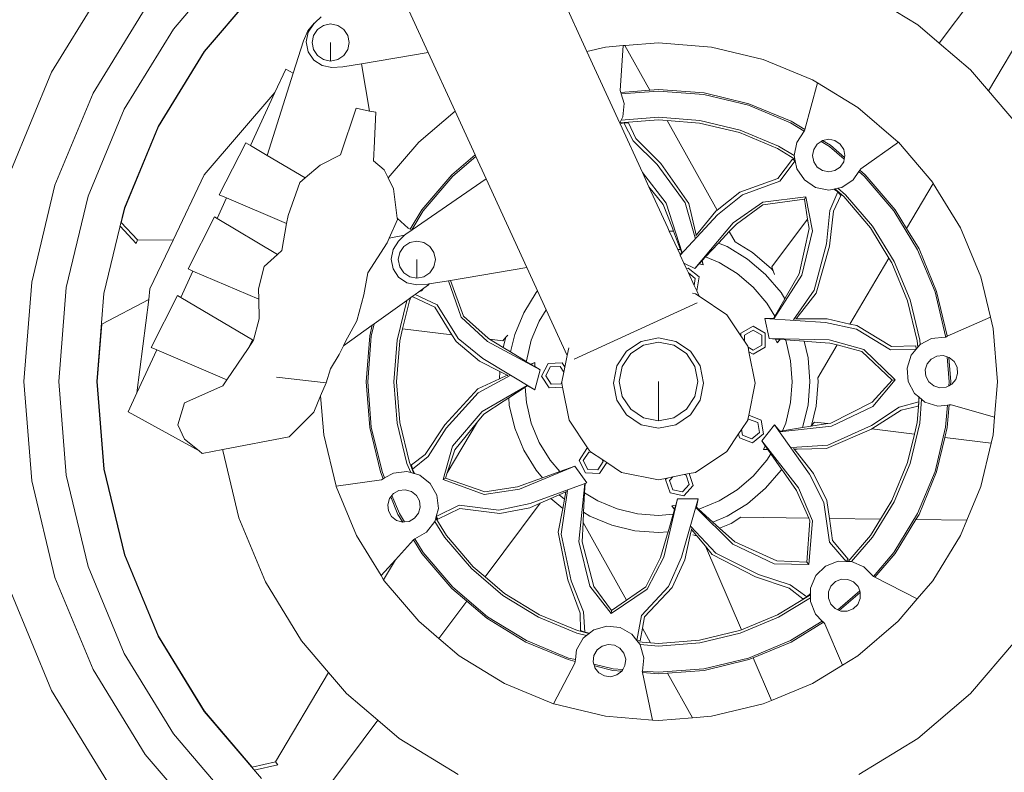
# Model space of a CAD drawing. Header units: inches. Extents: x 1987 to 3775, y 142 to 1299.
# Tile 8 of 50: x 2568 to 2581, y 358 to 368. Entities that reach past the tile are written whole.
import ezdxf

# ---------------------------------------------------------------- set-up
doc = ezdxf.new("R2010")
doc.units = ezdxf.units.IN
doc.header["$MEASUREMENT"] = 0
doc.layers.add('CAR', color=173, linetype='Continuous', lineweight=13)

# ---------------------------------------------------------------- blocks, each defined once
blk = doc.blocks.new('r')
at = {"layer": 'CAR'}
for p, q in [((50.343, 17.008), (49.55, 16.079)), ((52.346, 16.89), (52.857, 15.775)), ((47.968, 15.518), (48.693, 16.702)), ((49.949, 15.789), (50.692, 16.66)), ((49.953, 15.786), (50.695, 16.656)), ((60.082, 16.683), (59.492, 15.895)), ((54.564, 16.56), (54.918, 15.787)), ((59.215, 16.132), (58.449, 16.602)), ((60.132, 15.275), (60.825, 16.441)), ((49.182, 16.347), (48.506, 15.244)), ((51.389, 16.163), (51.466, 16.238)), ((51.296, 16.054), (51.376, 16.156)), ((51.3, 16.039), (51.372, 16.147)), ((51.372, 16.147), (51.389, 16.163)), ((51.376, 16.156), (51.389, 16.163)), ((51.42, 16.074), (51.498, 16.126)), ((51.498, 16.126), (51.591, 16.145)), ((51.591, 16.145), (51.683, 16.126)), ((51.683, 16.126), (51.761, 16.074)), ((59.492, 15.895), (59.215, 16.132)), ((49.55, 16.079), (48.911, 15.037)), ((51.238, 15.925), (51.296, 16.054)), ((51.275, 15.912), (51.3, 16.039)), ((51.35, 15.904), (51.368, 15.996)), ((51.368, 15.996), (51.42, 16.074)), ((51.761, 16.074), (51.813, 15.996)), ((51.813, 15.996), (51.831, 15.904)), ((51.105, 15.504), (51.238, 15.925)), ((51.3, 15.784), (51.275, 15.912)), ((51.368, 15.812), (51.35, 15.904)), ((51.591, 15.904), (51.591, 15.663)), ((51.831, 15.904), (51.813, 15.812)), ((55.16, 15.845), (55.39, 15.863)), ((55.351, 15.279), (55.39, 15.863)), ((55.39, 15.863), (55.412, 15.865)), ((55.412, 15.865), (55.848, 15.899)), ((55.737, 15.286), (55.412, 15.865)), ((55.848, 15.899), (56.537, 15.845)), ((59.898, 15.548), (59.492, 15.895)), ((49.35, 14.813), (49.949, 15.789)), ((49.355, 14.811), (49.953, 15.786)), ((51.372, 15.676), (51.3, 15.784)), ((51.42, 15.734), (51.368, 15.812)), ((51.498, 15.681), (51.42, 15.734)), ((51.761, 15.734), (51.683, 15.681)), ((51.813, 15.812), (51.761, 15.734)), ((52.857, 15.775), (51.991, 15.627)), ((52.857, 15.775), (53.207, 15.013)), ((54.918, 15.787), (55.16, 15.845)), ((54.918, 15.787), (55.345, 14.857)), ((56.537, 15.845), (57.208, 15.684)), ((51.48, 15.604), (51.372, 15.676)), ((51.607, 15.579), (51.48, 15.604)), ((51.591, 15.663), (51.498, 15.681)), ((51.683, 15.681), (51.591, 15.663)), ((51.991, 15.627), (51.749, 15.586)), ((51.991, 15.627), (52.095, 15.014)), ((57.208, 15.684), (57.846, 15.42)), ((47.436, 14.235), (47.968, 15.518)), ((50.767, 14.435), (51.105, 15.504)), ((51.008, 15.557), (50.868, 15.253)), ((51.008, 15.557), (51.105, 15.504)), ((51.749, 15.586), (51.607, 15.579)), ((60.132, 15.275), (59.898, 15.548)), ((57.747, 14.773), (57.913, 15.379)), ((57.846, 15.42), (57.913, 15.379)), ((57.913, 15.379), (58.435, 15.059)), ((48.506, 15.244), (48.011, 14.049)), ((49.95, 14.184), (50.868, 15.253)), ((50.868, 15.253), (50.551, 14.564)), ((55.351, 15.279), (55.358, 15.256)), ((55.737, 15.286), (55.358, 15.256)), ((55.358, 15.256), (55.365, 15.235)), ((55.365, 15.235), (55.848, 15.273)), ((55.365, 15.235), (55.403, 15.112)), ((55.848, 15.295), (55.737, 15.286)), ((56.442, 15.248), (55.848, 15.295)), ((55.848, 15.273), (56.439, 15.227)), ((56.439, 15.227), (57.015, 15.089)), ((57.021, 15.109), (56.442, 15.248)), ((60.482, 14.865), (60.132, 15.275)), ((55.387, 14.938), (55.403, 15.112)), ((57.015, 15.089), (57.562, 14.862)), ((57.572, 14.881), (57.021, 15.109)), ((48.911, 15.037), (48.444, 13.908)), ((51.921, 15.05), (51.72, 14.446)), ((52.095, 15.014), (51.921, 15.05)), ((52.095, 15.014), (52.177, 14.997)), ((52.177, 14.997), (52.16, 14.628)), ((52.736, 14.61), (53.207, 15.013)), ((53.207, 15.013), (53.468, 14.443)), ((58.435, 15.059), (58.96, 14.61)), ((55.345, 14.857), (55.346, 14.859)), ((55.345, 14.857), (55.349, 14.847)), ((55.346, 14.859), (55.848, 14.899)), ((55.346, 14.859), (55.364, 14.895)), ((55.399, 14.86), (55.349, 14.847)), ((55.349, 14.847), (55.64, 14.213)), ((55.364, 14.895), (55.387, 14.938)), ((55.848, 14.933), (55.364, 14.895)), ((55.457, 14.862), (55.399, 14.86)), ((55.521, 14.625), (55.399, 14.86)), ((55.555, 14.657), (55.457, 14.862)), ((56.385, 14.891), (55.848, 14.933)), ((55.848, 14.899), (55.959, 14.89)), ((56.61, 13.727), (55.959, 14.89)), ((55.959, 14.89), (56.38, 14.857)), ((56.38, 14.857), (56.899, 14.733)), ((56.91, 14.765), (56.385, 14.891)), ((57.562, 14.862), (57.741, 14.752)), ((57.747, 14.773), (57.572, 14.881)), ((48.912, 13.756), (49.35, 14.813)), ((48.917, 13.754), (49.355, 14.811)), ((56.899, 14.733), (57.392, 14.528)), ((57.408, 14.559), (56.91, 14.765)), ((57.741, 14.752), (57.644, 14.607)), ((57.742, 14.753), (57.741, 14.752)), ((57.742, 14.753), (57.747, 14.773)), ((50.145, 13.926), (50.489, 14.601)), ((50.489, 14.601), (50.551, 14.564)), ((52.16, 14.619), (52.149, 14.366)), ((52.16, 14.628), (52.162, 14.618)), ((52.16, 14.619), (52.162, 14.618)), ((52.339, 14.146), (52.736, 14.61)), ((55.83, 14.32), (55.521, 14.625)), ((55.877, 14.33), (55.555, 14.657)), ((57.644, 14.607), (57.61, 14.435)), ((57.91, 14.585), (57.864, 14.516)), ((57.96, 14.618), (57.91, 14.585)), ((57.978, 14.63), (57.96, 14.618)), ((57.96, 14.618), (58.067, 14.552)), ((57.98, 14.631), (57.978, 14.63)), ((57.98, 14.631), (58.059, 14.647)), ((58.08, 14.57), (57.98, 14.631)), ((58.14, 14.63), (58.059, 14.647)), ((58.208, 14.585), (58.14, 14.63)), ((58.254, 14.516), (58.208, 14.585)), ((58.474, 14.264), (58.963, 14.608)), ((58.96, 14.61), (58.963, 14.608)), ((58.963, 14.608), (59.409, 14.085)), ((50.551, 14.564), (50.767, 14.435)), ((57.392, 14.528), (57.619, 14.389)), ((57.61, 14.434), (57.408, 14.559)), ((57.864, 14.516), (57.848, 14.435)), ((58.067, 14.552), (58.261, 14.387)), ((58.265, 14.411), (58.08, 14.57)), ((58.27, 14.435), (58.254, 14.516)), ((50.767, 14.435), (51.258, 14.144)), ((51.72, 14.446), (51.457, 14.309)), ((52.287, 14.251), (52.149, 14.366)), ((53.468, 14.443), (53.164, 14.183)), ((53.179, 14.168), (53.478, 14.423)), ((53.468, 14.443), (53.478, 14.423)), ((53.478, 14.423), (53.611, 14.131)), ((56.243, 13.813), (55.877, 14.33)), ((57.589, 14.388), (57.397, 14.136)), ((57.624, 14.366), (57.424, 14.102)), ((57.624, 14.366), (57.589, 14.388)), ((57.61, 14.435), (57.61, 14.434)), ((57.61, 14.434), (57.619, 14.389)), ((57.619, 14.389), (57.624, 14.366)), ((57.624, 14.366), (57.644, 14.264)), ((57.848, 14.435), (57.864, 14.355)), ((57.864, 14.355), (57.91, 14.286)), ((58.208, 14.286), (58.254, 14.355)), ((58.254, 14.355), (58.261, 14.387)), ((58.261, 14.387), (58.265, 14.411)), ((58.27, 14.435), (58.265, 14.411)), ((51.457, 14.309), (51.258, 14.144)), ((52.339, 14.146), (52.287, 14.251)), ((55.64, 14.213), (55.946, 13.816)), ((55.64, 14.213), (55.724, 14.03)), ((56.195, 13.819), (55.83, 14.32)), ((57.644, 14.264), (57.742, 14.118)), ((57.91, 14.286), (57.978, 14.24)), ((57.978, 14.24), (58.059, 14.224)), ((58.059, 14.224), (58.14, 14.24)), ((58.14, 14.24), (58.208, 14.286)), ((58.449, 14.226), (58.377, 14.118)), ((58.461, 14.244), (58.449, 14.226)), ((58.449, 14.226), (58.518, 14.168)), ((58.474, 14.264), (58.461, 14.244)), ((58.533, 14.183), (58.461, 14.244)), ((49.95, 14.184), (49.546, 13.334)), ((51.189, 14.086), (51.038, 13.658)), ((51.258, 14.144), (51.189, 14.086)), ((52.408, 14.005), (52.339, 14.146)), ((52.649, 13.47), (53.611, 14.131)), ((53.164, 14.183), (52.777, 13.73)), ((52.794, 13.717), (53.179, 14.168)), ((53.611, 14.131), (54.139, 12.981)), ((57.397, 14.136), (56.904, 13.958)), ((57.424, 14.102), (56.937, 13.926)), ((57.742, 14.118), (57.887, 14.021)), ((58.231, 14.021), (58.377, 14.118)), ((58.518, 14.168), (58.902, 13.717)), ((58.92, 13.73), (58.533, 14.183)), ((59.068, 13.487), (59.417, 14.073)), ((59.409, 14.085), (59.417, 14.073)), ((59.417, 14.073), (59.77, 13.496)), ((48.011, 14.049), (47.709, 12.791)), ((52.455, 13.623), (52.408, 14.005)), ((55.724, 14.03), (55.908, 13.801)), ((55.724, 14.03), (55.97, 13.495)), ((56.904, 13.958), (56.61, 13.727)), ((57.887, 14.021), (58.059, 13.986)), ((58.059, 13.986), (58.127, 14)), ((58.073, 13.72), (58.179, 13.962)), ((58.127, 14), (58.137, 14.002)), ((58.179, 13.962), (58.127, 14)), ((58.137, 14.002), (58.179, 14.01)), ((58.137, 14.002), (58.253, 13.903)), ((58.179, 14.01), (58.231, 14.021)), ((58.277, 13.927), (58.179, 14.01)), ((58.216, 13.918), (58.179, 13.962)), ((48.444, 13.908), (48.158, 12.72)), ((50.239, 13.885), (50.116, 13.618)), ((50.145, 13.926), (50.239, 13.885)), ((50.239, 13.885), (51.018, 13.551)), ((55.946, 13.816), (56.156, 13.173)), ((56.326, 13.365), (56.195, 13.819)), ((56.329, 13.44), (56.243, 13.813)), ((56.937, 13.926), (56.615, 13.665)), ((56.82, 13.562), (57.201, 13.831)), ((57.201, 13.831), (57.763, 13.9)), ((57.205, 13.796), (57.742, 13.87)), ((57.742, 13.87), (57.763, 13.9)), ((57.742, 13.87), (57.783, 13.611)), ((57.763, 13.9), (57.849, 13.459)), ((58.119, 13.714), (58.216, 13.918)), ((58.253, 13.903), (58.599, 13.497)), ((58.627, 13.517), (58.277, 13.927)), ((48.645, 12.643), (48.912, 13.756)), ((48.872, 13.566), (48.917, 13.754)), ((52.777, 13.73), (52.624, 13.48)), ((52.644, 13.472), (52.794, 13.717)), ((55.908, 13.801), (56.028, 13.49)), ((56.593, 13.714), (56.362, 13.432)), ((56.61, 13.727), (56.593, 13.714)), ((56.859, 13.545), (57.205, 13.796)), ((58.03, 13.287), (58.073, 13.72)), ((58.067, 13.257), (58.119, 13.714)), ((58.902, 13.717), (59.212, 13.212)), ((59.068, 13.487), (58.92, 13.73)), ((49.084, 13.34), (48.872, 13.566)), ((49.739, 12.963), (50.082, 13.638)), ((50.082, 13.638), (50.116, 13.618)), ((50.116, 13.618), (50.9, 13.152)), ((51.038, 13.658), (51.018, 13.551)), ((52.351, 13.361), (52.457, 13.606)), ((52.596, 13.491), (52.455, 13.623)), ((52.457, 13.606), (52.455, 13.623)), ((56.615, 13.665), (56.131, 13.143)), ((56.319, 12.968), (56.82, 13.562)), ((57.783, 13.611), (57.319, 12.991)), ((57.783, 13.611), (57.803, 13.486)), ((49.066, 13.292), (48.857, 13.519)), ((51.018, 13.551), (50.956, 13.203)), ((52.568, 13.415), (52.649, 13.47)), ((52.596, 13.491), (52.624, 13.48)), ((52.624, 13.48), (52.644, 13.472)), ((52.644, 13.472), (52.649, 13.47)), ((55.97, 13.495), (55.988, 13.455)), ((56.043, 13.451), (55.988, 13.455)), ((55.988, 13.455), (56.098, 13.215)), ((56.028, 13.49), (56.043, 13.451)), ((56.043, 13.451), (56.136, 13.21)), ((56.338, 13.403), (56.329, 13.44)), ((56.362, 13.432), (56.338, 13.403)), ((56.68, 13.353), (56.767, 13.447)), ((56.767, 13.447), (56.859, 13.545)), ((56.842, 13.314), (56.767, 13.447)), ((57.803, 13.486), (57.676, 12.9)), ((57.849, 13.459), (57.711, 12.88)), ((58.599, 13.497), (58.841, 13.104)), ((58.909, 13.057), (58.627, 13.517)), ((59.231, 13.222), (59.068, 13.487)), ((59.77, 13.496), (60.034, 12.858)), ((49.084, 13.34), (49.066, 13.292)), ((49.546, 13.334), (49.084, 13.34)), ((49.546, 13.334), (49.245, 12.702)), ((52.076, 12.91), (52.325, 13.302)), ((52.325, 13.302), (52.351, 13.361)), ((52.351, 13.361), (52.552, 13.4)), ((52.402, 13.216), (52.474, 13.324)), ((52.474, 13.324), (52.552, 13.4)), ((52.54, 13.254), (52.618, 13.306)), ((52.552, 13.4), (52.568, 13.415)), ((52.618, 13.306), (52.71, 13.324)), ((52.71, 13.324), (52.802, 13.306)), ((52.802, 13.306), (52.88, 13.254)), ((56.338, 13.403), (56.331, 13.394)), ((56.46, 13.119), (56.629, 13.299)), ((56.629, 13.299), (56.68, 13.353)), ((56.742, 13.252), (56.629, 13.299)), ((56.842, 13.314), (56.84, 13.315)), ((57.067, 13.176), (56.842, 13.314)), ((50.956, 13.203), (50.9, 13.152)), ((52.376, 13.089), (52.402, 13.216)), ((52.469, 13.084), (52.488, 13.176)), ((52.488, 13.176), (52.54, 13.254)), ((52.88, 13.254), (52.933, 13.176)), ((52.933, 13.176), (52.951, 13.084)), ((56.12, 13.213), (56.098, 13.215)), ((56.098, 13.215), (56.129, 13.148)), ((56.136, 13.21), (56.12, 13.213)), ((56.15, 13.174), (56.129, 13.148)), ((56.136, 13.21), (56.15, 13.174)), ((57.005, 13.091), (56.742, 13.252)), ((57.314, 12.965), (57.067, 13.176)), ((57.87, 12.688), (58.03, 13.287)), ((57.896, 12.647), (58.067, 13.257)), ((59.212, 13.212), (59.439, 12.665)), ((59.459, 12.671), (59.231, 13.222)), ((50.9, 13.152), (50.729, 12.996)), ((52.402, 12.962), (52.376, 13.089)), ((52.488, 12.991), (52.469, 13.084)), ((52.71, 13.084), (52.71, 12.843)), ((52.951, 13.084), (52.933, 12.991)), ((56.129, 13.148), (56.131, 13.143)), ((56.131, 13.143), (56.179, 13.039)), ((56.375, 13.028), (56.412, 13.067)), ((56.412, 13.067), (56.414, 13.07)), ((56.427, 13.015), (56.412, 13.067)), ((56.414, 13.07), (56.46, 13.119)), ((56.427, 13.015), (56.414, 13.07)), ((56.637, 13.046), (56.46, 13.119)), ((56.869, 12.903), (56.637, 13.046)), ((57.239, 12.89), (57.005, 13.091)), ((58.331, 12.247), (58.841, 13.104)), ((58.841, 13.104), (58.878, 13.042)), ((58.878, 13.042), (59.083, 12.549)), ((59.115, 12.559), (58.909, 13.057)), ((49.802, 12.935), (49.645, 12.592)), ((49.739, 12.963), (49.802, 12.935)), ((49.802, 12.935), (50.657, 12.568)), ((50.729, 12.996), (50.654, 12.702)), ((52.474, 12.854), (52.402, 12.962)), ((52.54, 12.913), (52.488, 12.991)), ((52.933, 12.991), (52.88, 12.913)), ((54.138, 12.98), (53.149, 12.814)), ((54.139, 12.981), (54.138, 12.98)), ((54.138, 12.98), (54.139, 12.98)), ((54.139, 12.981), (54.139, 12.98)), ((54.139, 12.98), (54.261, 12.715)), ((56.179, 13.039), (56.319, 12.968)), ((56.179, 13.039), (56.213, 12.964)), ((56.213, 12.964), (56.234, 12.972)), ((56.213, 12.964), (56.238, 12.911)), ((56.376, 12.858), (56.234, 12.972)), ((56.319, 12.968), (56.375, 13.028)), ((56.375, 13.028), (56.427, 13.015)), ((57.336, 12.939), (57.314, 12.965)), ((57.319, 12.991), (57.336, 12.939)), ((57.336, 12.939), (57.353, 12.891)), ((47.709, 12.791), (47.607, 11.502)), ((52.023, 12.627), (52.076, 12.91)), ((52.582, 12.782), (52.474, 12.854)), ((52.618, 12.861), (52.54, 12.913)), ((52.71, 12.843), (52.618, 12.861)), ((52.802, 12.861), (52.71, 12.843)), ((52.88, 12.913), (52.802, 12.861)), ((53.121, 12.809), (52.872, 12.767)), ((53.149, 12.814), (53.121, 12.809)), ((53.284, 12.336), (53.121, 12.809)), ((53.317, 12.347), (53.149, 12.814)), ((56.238, 12.911), (56.326, 12.839)), ((56.238, 12.911), (56.312, 12.748)), ((56.326, 12.839), (56.312, 12.748)), ((56.376, 12.858), (56.347, 12.677)), ((57.076, 12.726), (56.869, 12.903)), ((57.439, 12.656), (57.239, 12.89)), ((57.711, 12.88), (57.344, 12.313)), ((57.676, 12.9), (57.51, 12.613)), ((60.034, 12.858), (60.16, 12.334)), ((48.158, 12.72), (48.063, 11.502)), ((49.228, 12.566), (49.245, 12.702)), ((50.654, 12.702), (50.657, 12.568)), ((52.709, 12.756), (52.582, 12.782)), ((52.734, 12.665), (52.688, 12.631)), ((52.851, 12.763), (52.709, 12.756)), ((52.801, 12.713), (52.734, 12.665)), ((52.734, 12.665), (52.769, 12.68)), ((52.769, 12.68), (52.801, 12.713)), ((52.861, 12.756), (52.801, 12.713)), ((52.872, 12.767), (52.851, 12.763)), ((52.872, 12.767), (52.861, 12.756)), ((54.261, 12.715), (54.278, 12.677)), ((54.278, 12.677), (54.261, 12.656)), ((54.278, 12.677), (54.39, 12.433)), ((56.312, 12.748), (56.345, 12.676)), ((56.345, 12.676), (56.347, 12.677)), ((56.345, 12.676), (56.376, 12.609)), ((57.253, 12.519), (57.076, 12.726)), ((57.6, 12.301), (57.87, 12.688)), ((59.439, 12.665), (59.577, 12.089)), ((59.598, 12.092), (59.459, 12.671)), ((48.555, 11.502), (48.645, 12.643)), ((48.619, 12.244), (49.228, 12.566)), ((49.076, 11.355), (49.228, 12.566)), ((49.261, 11.941), (49.604, 12.616)), ((49.604, 12.616), (49.645, 12.592)), ((49.645, 12.592), (50.575, 12.04)), ((50.657, 12.568), (50.662, 12.313)), ((51.931, 12.287), (52.023, 12.627)), ((52.58, 12.554), (52.158, 12.251)), ((52.58, 12.554), (52.455, 12.035)), ((52.526, 12.184), (52.614, 12.549)), ((52.631, 12.591), (52.58, 12.554)), ((52.614, 12.549), (52.631, 12.591)), ((52.664, 12.614), (52.631, 12.591)), ((52.664, 12.614), (52.658, 12.599)), ((52.658, 12.599), (52.945, 12.464)), ((52.688, 12.631), (52.664, 12.614)), ((52.688, 12.631), (52.973, 12.497)), ((54.261, 12.656), (54.1, 12.393)), ((56.291, 12.648), (56.329, 12.64)), ((56.329, 12.64), (56.376, 12.609)), ((56.376, 12.609), (56.736, 12.368)), ((57.489, 12.575), (57.358, 12.348)), ((57.489, 12.575), (57.439, 12.656)), ((57.51, 12.613), (57.489, 12.575)), ((57.661, 12.347), (57.896, 12.647)), ((59.083, 12.549), (59.207, 12.03)), ((59.241, 12.035), (59.115, 12.559)), ((52.945, 12.464), (53.166, 12.108)), ((52.973, 12.497), (53.246, 12.058)), ((54.39, 12.433), (54.3, 12.286)), ((54.39, 12.433), (54.664, 11.837)), ((54.752, 11.789), (56.349, 12.522)), ((57.358, 12.348), (57.253, 12.519)), ((50.662, 12.313), (50.591, 12.035)), ((51.786, 12.021), (51.931, 12.287)), ((53.626, 12.019), (53.284, 12.336)), ((53.635, 12.061), (53.317, 12.347)), ((54.1, 12.393), (53.982, 12.109)), ((54.3, 12.286), (54.196, 12.035)), ((56.736, 12.368), (56.919, 12.094)), ((58.015, 12.266), (57.231, 12.318)), ((57.231, 12.318), (57.287, 12.057)), ((57.341, 12.318), (57.231, 12.318)), ((57.358, 12.348), (57.341, 12.318)), ((57.637, 12.316), (57.626, 12.316)), ((57.637, 12.316), (57.661, 12.347)), ((57.674, 12.315), (57.637, 12.316)), ((58.039, 12.313), (57.674, 12.315)), ((58.331, 12.247), (58.039, 12.313)), ((59.598, 12.087), (60.16, 12.334)), ((60.16, 12.334), (60.195, 12.187)), ((48.56, 11.502), (48.619, 12.244)), ((52.13, 12.231), (51.757, 11.963)), ((52.132, 12.231), (52.098, 12.092)), ((52.119, 12.089), (52.158, 12.251)), ((52.132, 12.232), (52.13, 12.231)), ((52.13, 12.231), (52.132, 12.231)), ((52.158, 12.251), (52.132, 12.232)), ((52.132, 12.232), (52.132, 12.231)), ((52.489, 12.03), (52.526, 12.184)), ((52.526, 12.184), (53.166, 12.108)), ((57.077, 12.22), (56.919, 12.129)), ((56.965, 12.102), (57.077, 12.167)), ((57.077, 12.22), (57.235, 12.129)), ((57.077, 12.167), (57.189, 12.102)), ((58.421, 12.179), (58.015, 12.266)), ((58.425, 12.226), (58.331, 12.247)), ((58.863, 11.912), (58.421, 12.179)), ((58.873, 11.954), (58.425, 12.226)), ((60.195, 12.187), (60.25, 11.498)), ((50.518, 11.928), (50.575, 12.04)), ((50.591, 12.035), (50.518, 11.928)), ((51.757, 11.963), (51.786, 12.021)), ((52.098, 12.092), (52.052, 11.498)), ((52.073, 11.498), (52.119, 12.089)), ((52.455, 12.035), (52.413, 11.498)), ((52.447, 11.498), (52.489, 12.03)), ((53.166, 12.108), (53.221, 12.019)), ((53.221, 12.019), (53.525, 11.766)), ((53.246, 12.058), (53.569, 11.797)), ((54.312, 11.653), (53.626, 12.019)), ((53.654, 12.049), (53.635, 12.061)), ((53.654, 12.049), (53.825, 12.029)), ((53.833, 11.941), (53.654, 12.049)), ((53.825, 12.029), (53.865, 12.074)), ((53.865, 12.074), (53.833, 11.941)), ((53.865, 12.074), (53.89, 12.102)), ((53.982, 12.109), (53.928, 11.884)), ((54.196, 12.035), (54.133, 11.77)), ((55.434, 11.894), (55.624, 12.021)), ((55.624, 12.021), (55.848, 12.066)), ((55.848, 12.066), (56.073, 12.021)), ((56.073, 12.021), (56.263, 11.894)), ((56.919, 12.129), (56.919, 12.094)), ((56.919, 12.094), (56.965, 12.026)), ((56.965, 12.102), (56.965, 12.026)), ((56.965, 12.026), (57.009, 11.961)), ((57.189, 11.973), (57.189, 12.102)), ((57.235, 11.946), (57.235, 12.129)), ((57.287, 12.057), (58.064, 12.041)), ((57.287, 12.057), (57.368, 12.051)), ((57.368, 12.051), (57.391, 12.002)), ((57.368, 12.051), (57.423, 12.047)), ((57.391, 12.002), (57.423, 12.047)), ((57.391, 12.002), (57.426, 12.047)), ((57.423, 12.047), (57.426, 12.047)), ((57.426, 12.047), (57.497, 12.042)), ((57.5, 12.035), (57.497, 12.042)), ((57.497, 12.042), (57.738, 12.024)), ((57.564, 11.77), (57.5, 12.035)), ((57.79, 11.809), (57.738, 12.024)), ((57.738, 12.024), (57.778, 12.021)), ((57.778, 12.021), (58.075, 12)), ((58.064, 12.041), (58.513, 11.915)), ((59.207, 12.03), (59.214, 11.945)), ((59.245, 11.979), (59.241, 12.035)), ((59.395, 12.058), (59.245, 11.979)), ((59.57, 12.074), (59.395, 12.058)), ((59.57, 12.074), (59.578, 12.078)), ((59.577, 12.089), (59.578, 12.078)), ((59.578, 12.078), (59.598, 12.087)), ((59.598, 12.087), (59.598, 12.092)), ((49.332, 11.911), (49.076, 11.355)), ((49.261, 11.941), (49.332, 11.911)), ((49.332, 11.911), (50.241, 11.521)), ((50.518, 11.928), (50.241, 11.521)), ((51.757, 11.963), (51.7, 11.849)), ((53.928, 11.884), (53.833, 11.941)), ((54.664, 11.837), (54.684, 11.938)), ((55.307, 11.704), (55.434, 11.894)), ((55.489, 11.863), (55.654, 11.974)), ((55.654, 11.974), (55.85, 12.013)), ((55.85, 12.013), (56.046, 11.974)), ((56.046, 11.974), (56.211, 11.863)), ((56.263, 11.894), (56.39, 11.704)), ((57.009, 11.961), (57.012, 11.946)), ((57.077, 11.908), (57.012, 11.946)), ((57.012, 11.946), (57.023, 11.886)), ((57.189, 11.973), (57.077, 11.908)), ((57.235, 11.946), (57.077, 11.855)), ((57.917, 11.55), (58.17, 11.975)), ((58.075, 12), (58.17, 11.975)), ((58.17, 11.975), (58.488, 11.889)), ((58.513, 11.915), (58.92, 11.521)), ((59.195, 11.922), (58.863, 11.912)), ((59.19, 11.964), (58.873, 11.954)), ((59.195, 11.922), (59.128, 11.842)), ((59.195, 11.922), (59.19, 11.964)), ((59.214, 11.945), (59.195, 11.922)), ((59.24, 11.977), (59.214, 11.945)), ((59.245, 11.979), (59.24, 11.977)), ((51.591, 11.664), (51.7, 11.849)), ((53.525, 11.766), (53.79, 11.629)), ((53.569, 11.797), (54.243, 11.394)), ((54.132, 11.761), (53.928, 11.884)), ((54.133, 11.77), (54.132, 11.761)), ((54.633, 11.685), (54.664, 11.837)), ((55.378, 11.697), (55.489, 11.863)), ((56.211, 11.863), (56.322, 11.697)), ((57.023, 11.886), (57.077, 11.855)), ((57.023, 11.886), (57.104, 11.48)), ((57.585, 11.498), (57.564, 11.77)), ((57.814, 11.502), (57.79, 11.809)), ((58.488, 11.889), (58.883, 11.519)), ((59.128, 11.842), (59.076, 11.675)), ((59.39, 11.792), (59.337, 11.729)), ((59.463, 11.83), (59.39, 11.792)), ((59.545, 11.838), (59.463, 11.83)), ((59.598, 11.821), (59.545, 11.838)), ((59.598, 11.821), (59.623, 11.498)), ((59.62, 11.814), (59.598, 11.821)), ((59.645, 11.498), (59.62, 11.814)), ((59.62, 11.814), (59.623, 11.813)), ((59.687, 11.761), (59.623, 11.813)), ((51.534, 11.482), (51.591, 11.664)), ((54.192, 11.725), (54.132, 11.761)), ((54.243, 11.749), (54.192, 11.725)), ((54.195, 11.723), (54.192, 11.725)), ((54.243, 11.749), (54.195, 11.723)), ((54.242, 11.695), (54.195, 11.723)), ((54.242, 11.695), (54.243, 11.749)), ((54.312, 11.653), (54.242, 11.695)), ((54.243, 11.394), (54.312, 11.653)), ((54.414, 11.733), (54.331, 11.571)), ((54.384, 11.573), (54.443, 11.689)), ((54.414, 11.733), (54.596, 11.743)), ((54.443, 11.689), (54.572, 11.695)), ((54.572, 11.695), (54.621, 11.621)), ((54.633, 11.685), (54.596, 11.743)), ((54.621, 11.621), (54.633, 11.685)), ((55.263, 11.48), (55.307, 11.704)), ((55.339, 11.502), (55.378, 11.697)), ((56.322, 11.697), (56.361, 11.502)), ((56.39, 11.704), (56.434, 11.48)), ((59.076, 11.675), (59.092, 11.5)), ((59.337, 11.729), (59.313, 11.65)), ((59.313, 11.65), (59.32, 11.568)), ((59.725, 11.688), (59.687, 11.761)), ((59.733, 11.606), (59.725, 11.688)), ((50.241, 11.521), (50.19, 11.446)), ((51.534, 11.482), (50.886, 11.557)), ((53.782, 11.534), (53.501, 11.403)), ((53.922, 11.577), (53.505, 11.355)), ((53.79, 11.629), (53.782, 11.534)), ((53.883, 11.581), (53.782, 11.534)), ((53.79, 11.629), (53.883, 11.581)), ((53.883, 11.581), (53.892, 11.576)), ((54.43, 11.418), (54.331, 11.571)), ((54.455, 11.465), (54.384, 11.573)), ((54.595, 11.495), (54.621, 11.621)), ((57.92, 11.502), (57.917, 11.55)), ((58.883, 11.519), (58.624, 11.23)), ((58.92, 11.521), (58.631, 11.176)), ((58.883, 11.519), (58.92, 11.521)), ((59.32, 11.568), (59.359, 11.495)), ((59.656, 11.464), (59.708, 11.527)), ((59.708, 11.527), (59.733, 11.606)), ((47.607, 11.502), (47.709, 10.212)), ((48.063, 11.502), (48.158, 10.283)), ((48.645, 10.36), (48.555, 11.502)), ((48.65, 10.361), (48.56, 11.502)), ((50.19, 11.446), (49.692, 11.225)), ((51.461, 11.312), (51.534, 11.482)), ((52.052, 11.498), (52.098, 10.904)), ((52.119, 10.907), (52.073, 11.498)), ((52.413, 11.498), (52.455, 10.961)), ((52.489, 10.966), (52.447, 11.498)), ((53.501, 11.403), (53.072, 10.937)), ((53.56, 11.112), (54.145, 11.45)), ((53.903, 11.286), (54.117, 11.426)), ((54.117, 11.426), (54.145, 11.445)), ((54.117, 11.426), (54.133, 11.226)), ((54.145, 11.445), (54.243, 11.394)), ((54.43, 11.418), (54.603, 11.427)), ((54.584, 11.472), (54.455, 11.465)), ((54.595, 11.495), (54.584, 11.472)), ((54.593, 11.48), (54.595, 11.495)), ((54.603, 11.427), (54.593, 11.48)), ((54.688, 11), (54.603, 11.427)), ((55.307, 11.256), (55.263, 11.48)), ((55.378, 11.306), (55.339, 11.502)), ((55.85, 11.502), (55.85, 10.991)), ((56.361, 11.502), (56.322, 11.306)), ((56.434, 11.48), (56.39, 11.256)), ((57.104, 11.48), (57.021, 11.061)), ((57.564, 11.226), (57.585, 11.498)), ((57.79, 11.194), (57.814, 11.502)), ((57.895, 11.178), (57.92, 11.502)), ((59.092, 11.5), (59.174, 11.345)), ((59.359, 11.495), (59.422, 11.442)), ((59.422, 11.442), (59.501, 11.418)), ((59.501, 11.418), (59.583, 11.425)), ((59.583, 11.425), (59.619, 11.445)), ((59.623, 11.498), (59.619, 11.445)), ((59.619, 11.445), (59.641, 11.456)), ((59.641, 11.456), (59.645, 11.498)), ((59.656, 11.464), (59.641, 11.456)), ((60.25, 11.498), (60.213, 11.037)), ((49.076, 11.355), (48.962, 11.106)), ((51.371, 11.101), (51.461, 11.312)), ((51.501, 10.809), (51.461, 11.312)), ((53.505, 11.355), (53.091, 10.894)), ((53.846, 11.249), (53.903, 11.286)), ((53.903, 11.286), (53.91, 11.194)), ((55.434, 11.066), (55.307, 11.256)), ((55.489, 11.14), (55.378, 11.306)), ((56.322, 11.306), (56.211, 11.14)), ((56.39, 11.256), (56.263, 11.066)), ((59.174, 11.345), (59.227, 11.301)), ((59.23, 11.251), (59.227, 11.301)), ((59.227, 11.301), (59.233, 11.296)), ((59.233, 11.296), (59.23, 11.251)), ((59.233, 11.296), (59.265, 11.269)), ((59.241, 10.961), (59.265, 11.269)), ((59.265, 11.269), (59.308, 11.233)), ((49.692, 11.225), (49.607, 10.937)), ((53.582, 11.077), (53.846, 11.249)), ((53.91, 11.194), (53.982, 10.895)), ((54.133, 11.226), (54.196, 10.961)), ((55.654, 11.029), (55.489, 11.14)), ((56.211, 11.14), (56.046, 11.029)), ((57.5, 10.961), (57.564, 11.226)), ((57.72, 10.901), (57.79, 11.194)), ((57.835, 10.929), (57.895, 11.178)), ((58.624, 11.23), (58.088, 10.96)), ((58.631, 11.176), (58.095, 10.92)), ((58.612, 10.928), (58.975, 11.167)), ((58.619, 10.884), (59, 11.127)), ((58.975, 11.167), (59.23, 11.237)), ((59, 11.127), (59.22, 11.18)), ((59.227, 11.221), (59.207, 10.966)), ((59.22, 11.18), (59.227, 11.221)), ((59.227, 11.221), (59.23, 11.237)), ((59.23, 11.237), (59.23, 11.251)), ((59.308, 11.233), (59.476, 11.181)), ((59.599, 11.193), (59.476, 11.181)), ((59.599, 11.193), (59.577, 10.907)), ((59.598, 10.904), (59.621, 11.195)), ((59.621, 11.195), (59.599, 11.193)), ((59.65, 11.197), (59.621, 11.195)), ((59.65, 11.197), (60.213, 11.037)), ((49.882, 10.598), (48.962, 11.106)), ((51.053, 10.782), (51.371, 11.101)), ((53.174, 10.659), (53.56, 11.112)), ((53.5, 10.977), (53.582, 11.077)), ((54.937, 10.627), (54.688, 11)), ((55.624, 10.939), (55.434, 11.066)), ((55.85, 10.991), (55.654, 11.029)), ((56.046, 11.029), (55.85, 10.991)), ((56.263, 11.066), (56.073, 10.939)), ((57.009, 11), (56.927, 10.877)), ((57.01, 11.005), (57.009, 11)), ((57.021, 11.061), (57.01, 11.005)), ((57.01, 11.005), (57.019, 11.013)), ((57.019, 11.013), (57.14, 10.966)), ((57.181, 11), (57.021, 11.061)), ((57.181, 11), (57.21, 10.819)), ((60.213, 11.037), (60.195, 10.809)), ((49.607, 10.937), (49.692, 10.75)), ((52.098, 10.904), (52.237, 10.325)), ((52.258, 10.331), (52.119, 10.907)), ((52.455, 10.961), (52.581, 10.437)), ((52.614, 10.447), (52.489, 10.966)), ((53.072, 10.937), (52.818, 10.554)), ((53.091, 10.894), (52.856, 10.528)), ((53.5, 10.977), (53.106, 10.314)), ((53.203, 10.613), (53.5, 10.977)), ((53.982, 10.895), (54.1, 10.61)), ((54.196, 10.961), (54.3, 10.709)), ((55.848, 10.894), (55.624, 10.939)), ((56.073, 10.939), (55.848, 10.894)), ((56.927, 10.877), (56.889, 10.821)), ((56.939, 10.803), (56.927, 10.877)), ((57.14, 10.966), (57.16, 10.838)), ((57.356, 10.939), (57.188, 10.731)), ((57.808, 10.297), (57.356, 10.939)), ((57.425, 10.853), (57.356, 10.939)), ((58.095, 10.92), (57.423, 10.848)), ((57.458, 10.859), (57.5, 10.961)), ((57.72, 10.901), (57.458, 10.859)), ((57.825, 10.918), (57.72, 10.901)), ((58.045, 10.953), (57.825, 10.918)), ((57.835, 10.929), (57.825, 10.918)), ((57.874, 10.973), (57.835, 10.929)), ((58.045, 10.953), (57.874, 10.973)), ((58.03, 10.63), (58.612, 10.88)), ((58.088, 10.96), (58.045, 10.953)), ((58.046, 10.675), (58.612, 10.928)), ((58.612, 10.88), (58.619, 10.884)), ((59.172, 10.818), (58.619, 10.884)), ((59.115, 10.437), (59.241, 10.961)), ((59.207, 10.966), (59.172, 10.818)), ((59.577, 10.907), (59.439, 10.331)), ((59.566, 10.771), (59.598, 10.904)), ((49.692, 10.75), (49.882, 10.598)), ((50.189, 10.617), (51.053, 10.782)), ((51.661, 10.141), (51.501, 10.809)), ((56.889, 10.821), (56.736, 10.592)), ((56.889, 10.821), (56.898, 10.77)), ((57.068, 10.705), (56.898, 10.77)), ((57.06, 10.757), (56.939, 10.803)), ((57.16, 10.838), (57.06, 10.757)), ((57.068, 10.705), (57.21, 10.819)), ((57.458, 10.859), (57.425, 10.853)), ((59.172, 10.818), (59.083, 10.447)), ((59.459, 10.325), (59.566, 10.771)), ((60.169, 10.7), (59.566, 10.771)), ((60.169, 10.7), (60.195, 10.809)), ((49.923, 10.565), (50.189, 10.617)), ((50.189, 10.617), (50.191, 10.602)), ((53.05, 10.227), (53.174, 10.659)), ((53.106, 10.314), (53.203, 10.613)), ((54.3, 10.709), (54.443, 10.477)), ((54.818, 10.475), (54.917, 10.628)), ((54.937, 10.627), (54.917, 10.628)), ((54.96, 10.592), (54.937, 10.627)), ((57.188, 10.731), (57.665, 10.117)), ((57.188, 10.731), (57.235, 10.664)), ((57.235, 10.664), (57.211, 10.615)), ((57.211, 10.615), (57.266, 10.619)), ((57.211, 10.615), (57.268, 10.616)), ((57.235, 10.664), (57.266, 10.619)), ((57.266, 10.619), (57.268, 10.616)), ((57.268, 10.616), (57.306, 10.562)), ((57.575, 10.641), (58.046, 10.675)), ((57.609, 10.622), (57.603, 10.631)), ((57.609, 10.622), (57.647, 10.623)), ((57.634, 10.592), (57.609, 10.622)), ((57.647, 10.623), (58.03, 10.63)), ((60.169, 10.7), (60.034, 10.138)), ((49.882, 10.598), (49.923, 10.565)), ((50.191, 10.602), (50.4, 9.728)), ((52.818, 10.554), (52.639, 10.416)), ((52.856, 10.528), (52.652, 10.36)), ((54.1, 10.61), (54.261, 10.347)), ((54.871, 10.473), (54.942, 10.581)), ((54.942, 10.581), (54.98, 10.579)), ((54.98, 10.579), (54.96, 10.592)), ((55.114, 10.49), (54.98, 10.579)), ((55.114, 10.49), (55.129, 10.459)), ((55.177, 10.448), (55.114, 10.49)), ((56.736, 10.592), (56.329, 10.32)), ((57.253, 10.477), (57.306, 10.562)), ((57.306, 10.562), (57.447, 10.36)), ((57.861, 10.307), (57.634, 10.592)), ((48.912, 9.247), (48.645, 10.36)), ((48.917, 9.249), (48.65, 10.361)), ((52.581, 10.437), (52.631, 10.317)), ((52.672, 10.305), (52.614, 10.447)), ((52.639, 10.416), (52.652, 10.36)), ((52.652, 10.36), (52.681, 10.303)), ((54.76, 10.401), (54.044, 10.1)), ((54.443, 10.477), (54.567, 10.331)), ((54.76, 10.401), (54.567, 10.331)), ((54.918, 10.185), (54.76, 10.401)), ((54.818, 10.475), (54.901, 10.313)), ((54.93, 10.357), (54.871, 10.473)), ((55.059, 10.351), (54.93, 10.357)), ((55.129, 10.459), (55.059, 10.351)), ((55.083, 10.303), (55.177, 10.448)), ((55.368, 10.32), (55.177, 10.448)), ((57.076, 10.27), (57.253, 10.477)), ((57.439, 10.347), (57.447, 10.36)), ((57.447, 10.36), (57.471, 10.325)), ((59.083, 10.447), (58.878, 9.954)), ((58.909, 9.939), (59.115, 10.437)), ((48.158, 10.283), (48.444, 9.095)), ((52.237, 10.325), (52.274, 10.237)), ((52.252, 10.225), (52.274, 10.237)), ((52.292, 10.248), (52.258, 10.331)), ((52.274, 10.237), (52.292, 10.248)), ((52.292, 10.248), (52.405, 10.311)), ((52.579, 10.332), (52.405, 10.311)), ((52.631, 10.317), (52.579, 10.332)), ((52.672, 10.305), (52.631, 10.317)), ((52.681, 10.303), (52.672, 10.305)), ((52.747, 10.284), (52.681, 10.303)), ((52.885, 10.175), (52.747, 10.284)), ((53.083, 10.244), (53.05, 10.227)), ((53.083, 10.244), (53.106, 10.314)), ((53.595, 10.066), (53.083, 10.244)), ((54.283, 10.229), (54.017, 10.132)), ((54.261, 10.347), (54.343, 10.25)), ((54.343, 10.25), (54.283, 10.229)), ((54.567, 10.331), (54.343, 10.25)), ((55.083, 10.303), (54.901, 10.313)), ((55.848, 10.224), (55.368, 10.32)), ((55.959, 10.246), (55.848, 10.224)), ((55.959, 10.246), (55.941, 10.227)), ((56.034, 10.261), (55.959, 10.246)), ((55.993, 10.216), (56.034, 10.261)), ((56.181, 10.291), (56.034, 10.261)), ((56.248, 10.304), (56.181, 10.291)), ((56.181, 10.291), (56.206, 10.285)), ((56.206, 10.285), (56.246, 10.162)), ((56.329, 10.32), (56.248, 10.304)), ((56.298, 10.151), (56.248, 10.304)), ((56.869, 10.093), (57.076, 10.27)), ((57.239, 10.113), (57.439, 10.347)), ((57.471, 10.325), (57.64, 10.083)), ((57.997, 9.927), (57.808, 10.297)), ((58.035, 9.953), (57.861, 10.307)), ((59.439, 10.331), (59.212, 9.784)), ((59.231, 9.774), (59.459, 10.325)), ((47.709, 10.212), (48.011, 8.954)), ((52.252, 10.225), (51.661, 10.141)), ((51.662, 10.138), (51.661, 10.141)), ((51.926, 9.5), (51.662, 10.138)), ((52.971, 10.023), (52.885, 10.175)), ((53.583, 10.033), (53.05, 10.227)), ((54.017, 10.132), (53.595, 10.066)), ((54.181, 9.915), (54.918, 10.185)), ((54.815, 9.42), (54.893, 10.175)), ((54.888, 10.055), (54.895, 10.175)), ((54.893, 10.175), (54.895, 10.175)), ((54.895, 10.175), (54.918, 10.185)), ((55.998, 10.053), (55.941, 10.227)), ((56.033, 10.093), (55.993, 10.216)), ((56.246, 10.162), (56.16, 10.066)), ((56.298, 10.151), (56.176, 10.016)), ((57.005, 9.912), (57.239, 10.113)), ((57.665, 10.117), (57.849, 9.689)), ((60.034, 10.138), (59.852, 9.698)), ((52.356, 9.98), (52.333, 9.9)), ((52.356, 9.98), (52.372, 10)), ((52.387, 10.019), (52.372, 10)), ((52.372, 10), (52.465, 9.774)), ((52.407, 10.044), (52.387, 10.019)), ((52.484, 9.784), (52.387, 10.019)), ((52.478, 10.085), (52.407, 10.044)), ((52.56, 10.094), (52.478, 10.085)), ((52.639, 10.072), (52.56, 10.094)), ((52.704, 10.021), (52.639, 10.072)), ((52.744, 9.949), (52.704, 10.021)), ((52.991, 9.849), (52.971, 10.023)), ((54.044, 10.1), (53.583, 10.033)), ((54.312, 9.92), (54.452, 9.981)), ((54.452, 9.981), (54.56, 10.028)), ((54.452, 9.981), (54.605, 9.851)), ((54.56, 10.028), (54.647, 10.067)), ((54.56, 10.028), (54.628, 9.97)), ((54.665, 10.086), (54.586, 9.519)), ((54.647, 10.067), (54.628, 9.97)), ((54.647, 10.067), (54.654, 10.07)), ((54.876, 9.802), (54.888, 10.055)), ((54.888, 10.055), (55.059, 9.95)), ((56.095, 9.974), (55.919, 9.217)), ((55.998, 10.053), (56.176, 10.016)), ((56.16, 10.066), (56.033, 10.093)), ((56.095, 9.974), (56.073, 9.895)), ((56.363, 9.974), (56.095, 9.974)), ((56.149, 9.218), (56.363, 9.974)), ((56.34, 9.867), (56.363, 9.974)), ((56.637, 9.95), (56.869, 10.093)), ((57.64, 10.083), (57.8, 9.724)), ((52.333, 9.9), (52.343, 9.819)), ((52.732, 9.788), (52.754, 9.867)), ((52.754, 9.867), (52.744, 9.949)), ((52.963, 9.748), (53.261, 9.893)), ((52.963, 9.748), (52.991, 9.849)), ((52.984, 9.712), (53.27, 9.85)), ((53.261, 9.893), (53.775, 9.828)), ((53.27, 9.85), (53.79, 9.784)), ((53.596, 8.963), (54.312, 9.92)), ((53.775, 9.828), (54.181, 9.915)), ((53.79, 9.784), (54.177, 9.861)), ((54.177, 9.861), (54.312, 9.92)), ((54.605, 9.851), (54.545, 9.543)), ((54.628, 9.97), (54.605, 9.851)), ((55.059, 9.95), (55.311, 9.846)), ((55.311, 9.846), (55.576, 9.782)), ((56.073, 9.895), (56.02, 9.883)), ((56.02, 9.883), (56.058, 9.843)), ((56.02, 9.883), (56.057, 9.839)), ((56.073, 9.895), (56.058, 9.843)), ((56.813, 9.388), (56.334, 9.865)), ((56.368, 9.842), (56.34, 9.867)), ((56.368, 9.842), (56.385, 9.846)), ((56.385, 9.846), (56.637, 9.95)), ((56.742, 9.751), (57.005, 9.912)), ((58.068, 9.415), (57.997, 9.927)), ((58.067, 9.721), (58.035, 9.953)), ((58.627, 9.479), (58.909, 9.939)), ((58.878, 9.954), (58.73, 9.712)), ((50.4, 9.728), (50.744, 8.898)), ((52.343, 9.819), (52.383, 9.747)), ((52.383, 9.747), (52.448, 9.696)), ((52.465, 9.774), (52.527, 9.673)), ((52.55, 9.676), (52.484, 9.784)), ((52.609, 9.683), (52.681, 9.723)), ((52.681, 9.723), (52.732, 9.788)), ((52.944, 9.683), (52.957, 9.727)), ((52.957, 9.727), (52.963, 9.748)), ((53.097, 9.499), (52.957, 9.727)), ((52.963, 9.748), (52.984, 9.712)), ((54.869, 9.668), (54.876, 9.802)), ((54.876, 9.802), (54.958, 9.751)), ((54.958, 9.751), (55.243, 9.633)), ((55.576, 9.782), (55.848, 9.761)), ((55.848, 9.761), (56.038, 9.776)), ((56.038, 9.776), (55.972, 9.547)), ((56.057, 9.839), (56.038, 9.776)), ((56.058, 9.843), (56.057, 9.839)), ((56.555, 9.674), (56.368, 9.842)), ((56.555, 9.674), (56.742, 9.751)), ((56.79, 9.657), (56.919, 9.736)), ((56.919, 9.736), (57.8, 9.724)), ((57.8, 9.724), (57.814, 9.692)), ((58.067, 9.721), (58.73, 9.712)), ((58.107, 9.434), (58.067, 9.721)), ((59.212, 9.784), (58.902, 9.279)), ((59.189, 9.706), (59.231, 9.774)), ((52.448, 9.696), (52.527, 9.673)), ((52.527, 9.673), (52.55, 9.676)), ((52.55, 9.676), (52.609, 9.683)), ((52.835, 9.542), (52.944, 9.68)), ((52.944, 9.683), (53.069, 9.479)), ((52.944, 9.68), (52.944, 9.683)), ((54.856, 9.418), (54.869, 9.668)), ((54.869, 9.668), (55.433, 8.661)), ((55.243, 9.633), (55.543, 9.562)), ((56.269, 9.617), (56.592, 9.272)), ((56.642, 9.596), (56.555, 9.674)), ((56.642, 9.596), (56.79, 9.657)), ((56.84, 9.418), (56.642, 9.596)), ((57.814, 9.692), (57.774, 9.152)), ((57.849, 9.689), (57.799, 9.124)), ((58.73, 9.712), (58.599, 9.499)), ((58.92, 9.266), (59.189, 9.706)), ((59.189, 9.706), (59.852, 9.698)), ((59.852, 9.698), (59.77, 9.5)), ((52.246, 8.978), (51.926, 9.5)), ((52.684, 9.458), (52.835, 9.542)), ((53.069, 9.479), (53.419, 9.069)), ((53.443, 9.093), (53.097, 9.499)), ((54.545, 9.543), (54.669, 8.922)), ((54.586, 9.519), (54.716, 8.912)), ((55.543, 9.562), (55.85, 9.537)), ((55.85, 9.537), (55.972, 9.547)), ((55.961, 9.508), (55.876, 9.214)), ((55.972, 9.547), (55.961, 9.508)), ((56.19, 9.184), (56.26, 9.506)), ((56.26, 9.506), (56.276, 9.578)), ((56.276, 9.578), (56.278, 9.588)), ((56.276, 9.578), (56.343, 9.498)), ((56.34, 9.497), (56.292, 9.507)), ((56.34, 9.497), (56.343, 9.498)), ((56.345, 9.496), (56.34, 9.497)), ((56.343, 9.498), (56.345, 9.496)), ((56.345, 9.496), (56.457, 9.362)), ((58.599, 9.499), (58.313, 9.163)), ((58.356, 9.162), (58.627, 9.479)), ((59.77, 9.5), (59.409, 8.911)), ((52.669, 9.442), (52.434, 9.184)), ((52.682, 9.457), (52.669, 9.442)), ((52.669, 9.442), (52.777, 9.266)), ((52.682, 9.457), (52.684, 9.458)), ((52.794, 9.279), (52.684, 9.458)), ((54.955, 8.842), (54.815, 9.42)), ((55.009, 8.838), (54.856, 9.418)), ((56.924, 8.274), (56.457, 9.362)), ((56.457, 9.362), (56.547, 9.255)), ((57.35, 9.132), (56.813, 9.388)), ((57.387, 9.172), (56.84, 9.418)), ((58.284, 9.164), (58.068, 9.415)), ((58.313, 9.194), (58.107, 9.434)), ((49.35, 8.19), (48.912, 9.247)), ((49.355, 8.192), (48.917, 9.249)), ((52.777, 9.266), (53.164, 8.813)), ((53.179, 8.829), (52.794, 9.279)), ((55.876, 9.214), (55.682, 8.833)), ((55.919, 9.217), (55.702, 8.804)), ((55.98, 8.839), (56.149, 9.218)), ((56.547, 9.255), (57.107, 8.961)), ((56.592, 9.272), (57.145, 8.991)), ((58.902, 9.279), (58.638, 8.969)), ((58.657, 8.959), (58.92, 9.266)), ((48.444, 9.095), (48.911, 7.966)), ((52.434, 9.184), (52.246, 8.978)), ((52.434, 9.184), (52.279, 8.924)), ((53.596, 8.963), (53.443, 9.093)), ((56.024, 8.826), (56.19, 9.184)), ((57.799, 9.124), (57.35, 9.132)), ((57.774, 9.152), (57.387, 9.172)), ((57.774, 9.152), (57.799, 9.124)), ((58.017, 9.1), (57.892, 8.978)), ((58.18, 9.165), (58.017, 9.1)), ((58.284, 9.164), (58.18, 9.165)), ((58.284, 9.164), (58.313, 9.194)), ((58.313, 9.163), (58.284, 9.164)), ((58.355, 9.163), (58.313, 9.163)), ((58.356, 9.162), (58.355, 9.163)), ((58.516, 9.094), (58.356, 9.162)), ((58.638, 8.969), (58.516, 9.094)), ((48.011, 8.954), (48.506, 7.759)), ((52.279, 8.924), (52.246, 8.978)), ((53.419, 9.069), (53.829, 8.719)), ((53.849, 8.747), (53.596, 8.963)), ((57.107, 8.961), (57.544, 8.815)), ((57.145, 8.991), (57.559, 8.859)), ((57.892, 8.978), (57.822, 8.817)), ((58.638, 8.968), (58.638, 8.969)), ((58.638, 8.968), (58.657, 8.959)), ((58.657, 8.959), (59.207, 8.675)), ((50.744, 8.898), (51.214, 8.131)), ((52.287, 8.911), (52.279, 8.924)), ((52.736, 8.386), (52.287, 8.911)), ((53.629, 8.444), (53.179, 8.829)), ((54.669, 8.922), (54.83, 8.492)), ((54.716, 8.912), (54.874, 8.507)), ((55.232, 8.487), (54.955, 8.842)), ((55.237, 8.524), (55.009, 8.838)), ((55.682, 8.833), (55.433, 8.661)), ((55.626, 8.462), (55.98, 8.839)), ((55.666, 8.444), (56.024, 8.826)), ((57.559, 8.859), (57.774, 8.705)), ((58.088, 8.843), (58.055, 8.767)), ((58.147, 8.901), (58.088, 8.843)), ((58.223, 8.931), (58.147, 8.901)), ((58.306, 8.93), (58.223, 8.931)), ((58.381, 8.898), (58.306, 8.93)), ((58.439, 8.839), (58.381, 8.898)), ((58.462, 8.781), (58.439, 8.839)), ((59.409, 8.911), (59.207, 8.675)), ((47.968, 7.485), (47.436, 8.768)), ((53.164, 8.813), (53.359, 8.646)), ((53.829, 8.719), (54.289, 8.437)), ((54.304, 8.468), (53.849, 8.747)), ((55.702, 8.804), (55.232, 8.487)), ((57.821, 8.731), (57.392, 8.468)), ((57.544, 8.815), (57.723, 8.678)), ((57.723, 8.678), (57.774, 8.705)), ((57.774, 8.705), (57.822, 8.748)), ((57.822, 8.748), (57.821, 8.731)), ((57.821, 8.731), (57.821, 8.691)), ((57.822, 8.817), (57.822, 8.748)), ((58.055, 8.767), (58.054, 8.685)), ((58.462, 8.781), (58.175, 8.536)), ((58.196, 8.526), (58.469, 8.759)), ((58.469, 8.762), (58.462, 8.781)), ((58.469, 8.759), (58.468, 8.68)), ((58.469, 8.759), (58.469, 8.762)), ((52.997, 8.163), (53.359, 8.646)), ((53.359, 8.646), (53.617, 8.427)), ((55.433, 8.661), (55.237, 8.524)), ((57.408, 8.437), (57.821, 8.691)), ((57.821, 8.691), (57.82, 8.642)), ((57.82, 8.642), (57.885, 8.479)), ((58.054, 8.685), (58.085, 8.609)), ((58.085, 8.609), (58.142, 8.55)), ((58.377, 8.547), (58.436, 8.604)), ((58.436, 8.604), (58.468, 8.68)), ((59.207, 8.675), (58.96, 8.386)), ((54.134, 8.134), (53.629, 8.444)), ((54.797, 8.264), (54.304, 8.468)), ((54.83, 8.492), (54.836, 8.265)), ((54.874, 8.507), (54.89, 8.243)), ((55.237, 8.524), (55.232, 8.487)), ((55.568, 8.135), (55.626, 8.462)), ((55.639, 8.295), (55.666, 8.444)), ((57.392, 8.468), (56.924, 8.274)), ((57.975, 8.387), (57.885, 8.479)), ((58.142, 8.55), (58.175, 8.536)), ((58.175, 8.536), (58.196, 8.526)), ((58.218, 8.517), (58.196, 8.526)), ((58.218, 8.517), (58.3, 8.516)), ((58.3, 8.516), (58.377, 8.547)), ((52.997, 8.163), (52.736, 8.386)), ((53.617, 8.427), (54.124, 8.115)), ((54.289, 8.437), (54.787, 8.231)), ((55.176, 8.324), (55.007, 8.276)), ((55.35, 8.303), (55.176, 8.324)), ((56.91, 8.231), (57.408, 8.437)), ((57.975, 8.387), (57.562, 8.134)), ((57.572, 8.115), (57.99, 8.372)), ((57.99, 8.372), (57.975, 8.387)), ((58.007, 8.353), (57.99, 8.372)), ((58.007, 8.353), (58.237, 7.816)), ((58.96, 8.386), (58.435, 7.937)), ((49.949, 7.214), (49.35, 8.19)), ((49.953, 7.217), (49.355, 8.192)), ((54.787, 8.231), (54.912, 8.201)), ((54.946, 8.228), (54.797, 8.264)), ((54.836, 8.265), (54.89, 8.243)), ((54.912, 8.201), (54.87, 8.168)), ((54.89, 8.243), (54.953, 8.233)), ((54.946, 8.228), (54.912, 8.201)), ((54.953, 8.233), (54.946, 8.228)), ((55.007, 8.276), (54.953, 8.233)), ((55.503, 8.217), (55.35, 8.303)), ((55.568, 8.135), (55.503, 8.217)), ((55.609, 8.132), (55.639, 8.295)), ((55.639, 8.295), (55.745, 8.105)), ((56.899, 8.264), (56.38, 8.139)), ((56.385, 8.105), (56.91, 8.231)), ((56.924, 8.274), (56.899, 8.264)), ((51.214, 8.131), (51.564, 7.721)), ((52.997, 8.163), (53.261, 7.937)), ((54.124, 8.115), (54.675, 7.887)), ((54.681, 7.908), (54.134, 8.134)), ((54.87, 8.168), (54.784, 8.015)), ((55.115, 8.064), (55.051, 8.013)), ((55.195, 8.086), (55.115, 8.064)), ((55.276, 8.077), (55.195, 8.086)), ((55.348, 8.036), (55.276, 8.077)), ((55.568, 8.135), (55.609, 8.132)), ((55.581, 8.118), (55.568, 8.135)), ((55.745, 8.105), (55.581, 8.118)), ((55.61, 8.082), (55.581, 8.118)), ((55.61, 8.082), (55.848, 8.063)), ((55.611, 8.08), (55.61, 8.082)), ((55.659, 7.911), (55.611, 8.08)), ((55.848, 8.097), (55.745, 8.105)), ((56.38, 8.139), (55.848, 8.097)), ((55.848, 8.063), (56.385, 8.105)), ((57.562, 8.134), (57.015, 7.908)), ((57.079, 7.911), (57.572, 8.115)), ((59.898, 7.448), (60.482, 8.131)), ((48.911, 7.966), (49.55, 6.924)), ((53.85, 7.576), (53.261, 7.937)), ((54.769, 7.887), (54.784, 8.015)), ((55.01, 7.941), (55.001, 7.859)), ((55.051, 8.013), (55.01, 7.941)), ((55.399, 7.972), (55.348, 8.036)), ((55.422, 7.892), (55.399, 7.972)), ((58.435, 7.937), (58.237, 7.816)), ((54.763, 7.841), (54.485, 7.313)), ((54.675, 7.887), (54.766, 7.865)), ((54.769, 7.887), (54.681, 7.908)), ((54.763, 7.841), (54.766, 7.865)), ((54.766, 7.865), (54.769, 7.887)), ((55.001, 7.859), (55.009, 7.829)), ((55.258, 7.769), (55.009, 7.829)), ((55.009, 7.829), (55.016, 7.805)), ((55.016, 7.805), (55.254, 7.748)), ((55.023, 7.78), (55.016, 7.805)), ((55.383, 7.759), (55.412, 7.811)), ((55.412, 7.811), (55.422, 7.892)), ((55.639, 7.739), (55.659, 7.911)), ((57.015, 7.908), (56.439, 7.769)), ((56.442, 7.748), (57.021, 7.887)), ((57.021, 7.887), (57.079, 7.911)), ((57.316, 7.357), (57.079, 7.911)), ((57.846, 7.576), (58.237, 7.816)), ((48.506, 7.759), (49.182, 6.657)), ((51.564, 7.721), (50.875, 6.561)), ((51.564, 7.721), (51.798, 7.448)), ((55.023, 7.78), (55.074, 7.715)), ((55.074, 7.715), (55.146, 7.675)), ((55.146, 7.675), (55.228, 7.665)), ((55.228, 7.665), (55.307, 7.688)), ((55.254, 7.748), (55.372, 7.739)), ((55.383, 7.759), (55.258, 7.769)), ((55.307, 7.688), (55.372, 7.739)), ((55.372, 7.739), (55.383, 7.759)), ((55.638, 7.737), (55.639, 7.739)), ((55.638, 7.737), (55.642, 7.718)), ((55.848, 7.723), (55.639, 7.739)), ((55.642, 7.718), (55.848, 7.701)), ((55.642, 7.718), (55.77, 7.103)), ((56.439, 7.769), (55.848, 7.723)), ((55.848, 7.701), (55.966, 7.711)), ((55.966, 7.711), (56.442, 7.748)), ((55.966, 7.711), (56.29, 7.131)), ((53.85, 7.576), (54.485, 7.313)), ((57.846, 7.576), (57.316, 7.357)), ((48.693, 6.302), (47.968, 7.485)), ((51.798, 7.448), (52.203, 7.102)), ((59.215, 6.864), (59.898, 7.448)), ((54.488, 7.312), (54.485, 7.313)), ((55.16, 7.151), (54.488, 7.312)), ((57.208, 7.312), (56.537, 7.151)), ((57.316, 7.357), (57.208, 7.312)), ((50.692, 6.343), (49.949, 7.214)), ((50.572, 6.491), (49.953, 7.217)), ((51.618, 6.319), (52.203, 7.102)), ((52.203, 7.102), (52.481, 6.864)), ((55.77, 7.103), (55.16, 7.151)), ((55.77, 7.103), (55.848, 7.097)), ((55.848, 7.097), (56.29, 7.131)), ((56.537, 7.151), (56.29, 7.131)), ((49.55, 6.924), (50.343, 5.995)), ((52.481, 6.864), (53.248, 6.394)), ((58.449, 6.394), (59.215, 6.864)), ((49.182, 6.657), (50.022, 5.673)), ((50.875, 6.561), (50.572, 6.491)), ((50.907, 6.522), (50.6, 6.453)), ((50.875, 6.561), (50.907, 6.522))]:
    blk.add_line(p, q, dxfattribs=at)
blk = doc.blocks.new('*U22')
at = {"layer": 'CAR'}
blk.add_blockref('r', (4.432, -10), dxfattribs=at)

msp = doc.modelspace()

# ---------------------------------------------------------------- block references
at = {"layer": 'CAR'}
msp.add_blockref('*U22', (2515.94, 361.8), dxfattribs=at)

doc.saveas('drawing.dxf')
